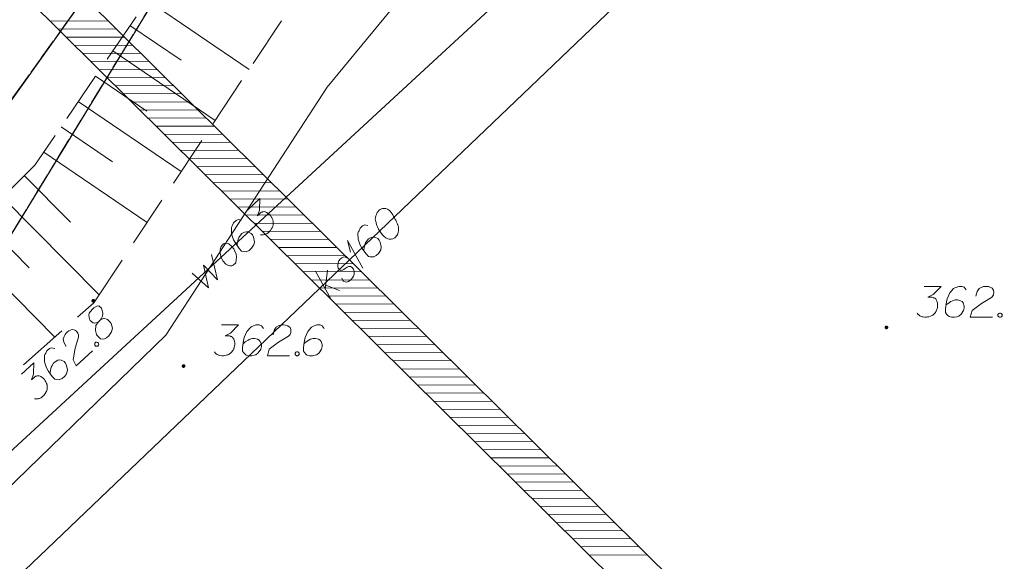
# Model space of a CAD drawing. Header units: metres. Extents: x 5555129 to 5556676, y 5635595 to 5636517.
# Tile 137 of 255: x 5555459 to 5555483, y 5636426 to 5636439. Entities that reach past the tile are written whole.
import ezdxf

# ---------------------------------------------------------------- set-up
doc = ezdxf.new("R2010")
doc.units = ezdxf.units.M
doc.header["$MEASUREMENT"] = 0
doc.linetypes.add('PRZER1-1', pattern=[2, 1, -1])
doc.linetypes.add('PRZER2_5-1', pattern=[3.5, 2.5, -1])
doc.layers.add('#zakres', color=7, linetype='Continuous', lineweight=18)
doc.layers.add('#zmodyfikowane', color=7, linetype='Continuous', lineweight=18)
for name, color, linetype, lineweight, true_color in [('GESDZI', 7, 'Continuous', 18, 0x0a0909), ('GESUZY', 7, 'PRZER1-1', 18, 0x008000), ('GSPWPN', 7, 'Continuous', 18, 0x0a0909), ('GSPWPN_O', 7, 'Continuous', 18, 0x0a0909), ('GSSZSN', 7, 'PRZER2_5-1', 18, 0x0a0909), ('GULENN', 1, 'Continuous', 18, 0xff0000), ('GULKSP', 7, 'Continuous', 18, 0x803300), ('GULKSP_O', 7, 'Continuous', 18, 0x803300), ('GULWOP_O', 5, 'Continuous', 18, 0x0000ff), ('GUPEPI', 1, 'Continuous', 18, 0xff0000)]:
    doc.layers.add(name, color=color, linetype=linetype, lineweight=lineweight, true_color=true_color)

# ---------------------------------------------------------------- blocks, each defined once
blk = doc.blocks.new('POINT')
blk.add_hatch(color=0).paths.add_polyline_path([(-0.000884, -0.0025), (-0.0025, -0.000884), (-0.0025, 0.000884), (0.000884, 0.0025), (0.0025, 0.000884), (0.0025, -0.000884), (0.000884, -0.0025)])
blk = doc.blocks.new('KOLO_2')
blk.add_hatch(color=0).paths.add_polyline_path([(0, -0.5), (-0.12941, -0.482963), (-0.25, -0.433013), (-0.353553, -0.353553), (-0.433013, -0.25), (-0.482963, -0.12941), (-0.5, 0), (-0.482963, 0.12941), (-0.433013, 0.25), (-0.353553, 0.353553), (-0.25, 0.433013), (-0.12941, 0.482963), (0, 0.5), (0.12941, 0.482963), (0.25, 0.433013), (0.353553, 0.353553), (0.433013, 0.25), (0.482963, 0.12941), (0.5, 0), (0.482963, -0.12941), (0.433013, -0.25), (0.353553, -0.353553), (0.25, -0.433013), (0.12941, -0.482963)])
blk = doc.blocks.new('*U192')
at = {"layer": 'GULKSP_O', "color": 36, "linetype": 'ByBlock', "lineweight": 18, "true_color": 0x803300}
for p, q in [((5555466.894, 5636432.543), (5555466.522, 5636433.224)), ((5555466.762, 5636432.784), (5555466.814, 5636433.243)), ((5555466.773, 5636432.876), (5555467.108, 5636432.747))]:
    blk.add_line(p, q, dxfattribs=at)
blk = doc.blocks.new('*U193')
at = {"layer": 'GULKSP_O', "color": 36, "linetype": 'ByBlock', "lineweight": 18, "true_color": 0x803300}
for q in [(5555467.676, 5636433.29), (5555467.372, 5636433.685)]:
    blk.add_line((5555467.303, 5636433.971), q, dxfattribs=at)

msp = doc.modelspace()

# ---------------------------------------------------------------- linework, layer by layer
at = {"layer": '#zakres', "color": 134, "linetype": 'Continuous', "lineweight": 18}
for p, q in [((5555453.852, 5636446.855), (5555484.202, 5636416.82)), ((5555453.148, 5636446.145), (5555483.498, 5636416.11)), ((5555460.064, 5636439.308), (5555461.464, 5636439.315)), ((5555460.263, 5636439.111), (5555461.663, 5636439.118)), ((5555460.462, 5636438.914), (5555461.862, 5636438.921)), ((5555460.661, 5636438.717), (5555462.061, 5636438.724)), ((5555460.86, 5636438.52), (5555462.26, 5636438.527)), ((5555461.059, 5636438.323), (5555462.459, 5636438.33)), ((5555461.258, 5636438.126), (5555462.658, 5636438.133)), ((5555461.457, 5636437.929), (5555462.857, 5636437.936)), ((5555461.656, 5636437.732), (5555463.056, 5636437.739)), ((5555461.855, 5636437.535), (5555463.255, 5636437.542)), ((5555462.054, 5636437.338), (5555463.454, 5636437.345)), ((5555462.253, 5636437.141), (5555463.653, 5636437.148)), ((5555462.452, 5636436.944), (5555463.852, 5636436.951)), ((5555462.652, 5636436.747), (5555464.051, 5636436.754)), ((5555462.851, 5636436.55), (5555464.251, 5636436.557)), ((5555463.05, 5636436.353), (5555464.45, 5636436.36)), ((5555463.249, 5636436.156), (5555464.649, 5636436.164)), ((5555463.448, 5636435.959), (5555464.848, 5636435.967)), ((5555463.647, 5636435.762), (5555465.047, 5636435.77)), ((5555463.846, 5636435.565), (5555465.246, 5636435.573)), ((5555464.045, 5636435.368), (5555465.445, 5636435.376)), ((5555464.244, 5636435.171), (5555465.644, 5636435.179)), ((5555464.443, 5636434.975), (5555465.843, 5636434.982)), ((5555464.642, 5636434.778), (5555466.042, 5636434.785)), ((5555464.841, 5636434.581), (5555466.241, 5636434.588)), ((5555465.04, 5636434.384), (5555466.44, 5636434.391)), ((5555465.239, 5636434.187), (5555466.639, 5636434.194)), ((5555465.438, 5636433.99), (5555466.838, 5636433.997)), ((5555465.637, 5636433.793), (5555467.037, 5636433.8)), ((5555465.836, 5636433.596), (5555467.236, 5636433.603)), ((5555466.035, 5636433.399), (5555467.435, 5636433.406)), ((5555466.234, 5636433.202), (5555467.634, 5636433.209)), ((5555466.433, 5636433.005), (5555467.833, 5636433.012)), ((5555466.632, 5636432.808), (5555468.032, 5636432.815)), ((5555466.831, 5636432.611), (5555468.231, 5636432.618)), ((5555467.03, 5636432.414), (5555468.43, 5636432.421)), ((5555467.229, 5636432.217), (5555468.629, 5636432.224)), ((5555467.428, 5636432.02), (5555468.828, 5636432.028)), ((5555467.627, 5636431.823), (5555469.027, 5636431.831)), ((5555467.826, 5636431.626), (5555469.226, 5636431.634)), ((5555468.025, 5636431.429), (5555469.425, 5636431.437)), ((5555468.224, 5636431.232), (5555469.624, 5636431.24)), ((5555468.423, 5636431.035), (5555469.823, 5636431.043)), ((5555468.622, 5636430.838), (5555470.022, 5636430.846)), ((5555468.821, 5636430.642), (5555470.221, 5636430.649)), ((5555469.02, 5636430.445), (5555470.42, 5636430.452)), ((5555469.219, 5636430.248), (5555470.619, 5636430.255)), ((5555469.418, 5636430.051), (5555470.818, 5636430.058)), ((5555469.617, 5636429.854), (5555471.017, 5636429.861)), ((5555469.816, 5636429.657), (5555471.216, 5636429.664)), ((5555470.015, 5636429.46), (5555471.415, 5636429.467)), ((5555470.214, 5636429.263), (5555471.614, 5636429.27)), ((5555470.413, 5636429.066), (5555471.813, 5636429.073)), ((5555470.612, 5636428.869), (5555472.012, 5636428.876)), ((5555470.811, 5636428.672), (5555472.211, 5636428.679)), ((5555471.01, 5636428.475), (5555472.41, 5636428.482)), ((5555471.209, 5636428.278), (5555472.609, 5636428.285)), ((5555471.408, 5636428.081), (5555472.808, 5636428.088)), ((5555471.607, 5636427.884), (5555473.007, 5636427.891)), ((5555471.806, 5636427.687), (5555473.206, 5636427.695)), ((5555472.005, 5636427.49), (5555473.405, 5636427.498)), ((5555472.204, 5636427.293), (5555473.604, 5636427.301)), ((5555472.403, 5636427.096), (5555473.803, 5636427.104)), ((5555472.603, 5636426.899), (5555474.002, 5636426.907)), ((5555472.802, 5636426.702), (5555474.202, 5636426.71)), ((5555473.001, 5636426.505), (5555474.401, 5636426.513)), ((5555473.2, 5636426.309), (5555474.6, 5636426.316))]:
    msp.add_line(p, q, dxfattribs=at)
at = {"layer": '#zmodyfikowane', "color": 5, "linetype": 'Continuous', "lineweight": 18, "true_color": 0x0000ff, "flags": 128}
msp.add_lwpolyline([(5555490.58, 5636442.88), (5555480.97, 5636449.01), (5555451.045, 5636421.409)], dxfattribs=at)
at = {"layer": 'GESDZI', "color": 96, "linetype": 'Continuous', "lineweight": 18, "flags": 128}
for points in [[(5555498.831, 5636497.826), (5555497.916, 5636495.121), (5555494.886, 5636489.995), (5555492.02, 5636486.875), (5555487.899, 5636483.58), (5555479.095, 5636477.123), (5555476.226, 5636474.148), (5555473.057, 5636465.855), (5555470.67, 5636460.65), (5555463.042, 5636442.883), (5555458.424, 5636436.43), (5555450.581, 5636426.255), (5555436.482, 5636415.046), (5555422.948, 5636405.301), (5555415.395, 5636399.944), (5555410.221, 5636395.159), (5555404.633, 5636386.632), (5555399.591, 5636376.915), (5555395.485, 5636361.975)], [(5555395.485, 5636361.975), (5555399.591, 5636376.915), (5555404.633, 5636386.632), (5555410.221, 5636395.159), (5555415.395, 5636399.944), (5555422.948, 5636405.301), (5555436.482, 5636415.046), (5555450.581, 5636426.255), (5555458.424, 5636436.43), (5555463.042, 5636442.883), (5555470.67, 5636460.65), (5555472.46, 5636456.89), (5555469.38, 5636450.93), (5555457.42, 5636431.35), (5555451.21, 5636424.13), (5555441.83, 5636417.85), (5555424.78, 5636404.45), (5555410.8, 5636392.86), (5555407.98, 5636388.69), (5555401.58, 5636375.21), (5555399.135, 5636366.433)], [(5555399.135, 5636366.433), (5555401.58, 5636375.21), (5555407.98, 5636388.69), (5555410.8, 5636392.86), (5555424.78, 5636404.45), (5555441.83, 5636417.85), (5555451.21, 5636424.13), (5555457.42, 5636431.35), (5555469.38, 5636450.93), (5555472.46, 5636456.89), (5555487.39, 5636447.84), (5555495.36, 5636441.79), (5555512.96, 5636426.69), (5555500.39, 5636427.61), (5555493.74, 5636426.2), (5555492.33, 5636424.58), (5555491.43, 5636422.53), (5555488.92, 5636412.93), (5555484.75, 5636396.97), (5555483.807, 5636393.359)]]:
    msp.add_lwpolyline(points, dxfattribs=at)
at = {"layer": 'GESUZY', "color": 96, "linetype": 'PRZER1-1', "lineweight": 18, "ltscale": 0.5, "true_color": 0x008000}
for points in [[(5555498.831, 5636497.826), (5555497.916, 5636495.121), (5555494.886, 5636489.995), (5555492.02, 5636486.875), (5555487.899, 5636483.58), (5555479.095, 5636477.123), (5555476.226, 5636474.148), (5555473.057, 5636465.855), (5555470.67, 5636460.65), (5555463.042, 5636442.883), (5555458.424, 5636436.43), (5555450.581, 5636426.255), (5555436.482, 5636415.046), (5555422.948, 5636405.301), (5555415.395, 5636399.944), (5555410.221, 5636395.159), (5555404.633, 5636386.632), (5555399.591, 5636376.915), (5555395.485, 5636361.975)], [(5555395.485, 5636361.975), (5555399.591, 5636376.915), (5555404.633, 5636386.632), (5555410.221, 5636395.159), (5555415.395, 5636399.944), (5555422.948, 5636405.301), (5555436.482, 5636415.046), (5555450.581, 5636426.255), (5555458.424, 5636436.43), (5555463.042, 5636442.883), (5555470.67, 5636460.65), (5555472.46, 5636456.89), (5555469.38, 5636450.93), (5555457.42, 5636431.35), (5555451.21, 5636424.13), (5555441.83, 5636417.85), (5555424.78, 5636404.45), (5555410.8, 5636392.86), (5555407.98, 5636388.69), (5555401.58, 5636375.21), (5555399.135, 5636366.433)], [(5555399.135, 5636366.433), (5555401.58, 5636375.21), (5555407.98, 5636388.69), (5555410.8, 5636392.86), (5555424.78, 5636404.45), (5555441.83, 5636417.85), (5555451.21, 5636424.13), (5555457.42, 5636431.35), (5555469.38, 5636450.93), (5555472.46, 5636456.89), (5555487.39, 5636447.84), (5555495.36, 5636441.79), (5555512.96, 5636426.69), (5555500.39, 5636427.61), (5555493.74, 5636426.2), (5555492.33, 5636424.58), (5555491.43, 5636422.53)]]:
    msp.add_lwpolyline(points, dxfattribs=at)
at = {"layer": 'GSPWPN_O', "color": 7, "linetype": 'Continuous', "lineweight": 18, "flags": 128}
for points in [[(5555481.351, 5636432.85), (5555481.765, 5636432.85), (5555481.57, 5636432.649), (5555481.44, 5636432.584), (5555481.546, 5636432.584), (5555481.57, 5636432.578), (5555481.582, 5636432.572), (5555481.593, 5636432.567), (5555481.605, 5636432.561), (5555481.629, 5636432.543), (5555481.641, 5636432.525), (5555481.652, 5636432.508), (5555481.658, 5636432.49), (5555481.67, 5636432.448), (5555481.676, 5636432.413), (5555481.676, 5636432.395), (5555481.676, 5636432.372), (5555481.67, 5636432.336), (5555481.664, 5636432.313), (5555481.658, 5636432.289), (5555481.652, 5636432.271), (5555481.647, 5636432.259), (5555481.641, 5636432.248), (5555481.635, 5636432.236), (5555481.623, 5636432.218), (5555481.605, 5636432.194), (5555481.588, 5636432.177), (5555481.576, 5636432.165), (5555481.558, 5636432.153), (5555481.54, 5636432.141), (5555481.517, 5636432.13), (5555481.505, 5636432.124), (5555481.463, 5636432.112), (5555481.428, 5636432.106), (5555481.404, 5636432.1), (5555481.363, 5636432.1), (5555481.316, 5636432.106), (5555481.298, 5636432.112), (5555481.28, 5636432.118), (5555481.263, 5636432.124), (5555481.245, 5636432.135), (5555481.227, 5636432.147), (5555481.198, 5636432.171), (5555481.18, 5636432.194)], [(5555482.373, 5636432.767), (5555482.326, 5636432.832), (5555482.272, 5636432.85), (5555482.19, 5636432.85), (5555482.131, 5636432.826), (5555482.095, 5636432.815), (5555482.066, 5636432.797), (5555481.971, 5636432.691), (5555481.906, 5636432.549), (5555481.889, 5636432.472), (5555481.865, 5636432.301), (5555481.865, 5636432.212), (5555481.889, 5636432.177), (5555481.936, 5636432.13), (5555481.954, 5636432.118), (5555482.013, 5636432.1), (5555482.089, 5636432.1), (5555482.148, 5636432.112), (5555482.19, 5636432.124), (5555482.249, 5636432.171), (5555482.308, 5636432.265), (5555482.326, 5636432.324), (5555482.326, 5636432.372), (5555482.296, 5636432.448), (5555482.272, 5636432.478), (5555482.231, 5636432.502), (5555482.16, 5636432.519), (5555482.107, 5636432.519), (5555482.042, 5636432.502), (5555482.001, 5636432.484), (5555481.93, 5636432.437), (5555481.895, 5636432.407), (5555481.877, 5636432.389)], [(5555482.609, 5636432.614), (5555482.639, 5636432.726), (5555482.686, 5636432.797), (5555482.739, 5636432.826), (5555482.792, 5636432.844), (5555482.833, 5636432.85), (5555482.863, 5636432.85), (5555482.916, 5636432.844), (5555482.952, 5636432.832), (5555482.969, 5636432.826), (5555483.005, 5636432.809), (5555483.022, 5636432.785), (5555483.034, 5636432.761), (5555483.04, 5636432.744), (5555483.046, 5636432.72), (5555483.046, 5636432.691), (5555483.04, 5636432.661), (5555483.034, 5636432.643), (5555483.022, 5636432.62), (5555483.005, 5636432.596), (5555482.987, 5636432.578), (5555482.745, 5636432.431), (5555482.515, 5636432.259), (5555482.473, 5636432.1), (5555483.011, 5636432.1)], [(5555461.226, 5636431.98), (5555461.287, 5636432.036), (5555461.3, 5636432.056), (5555461.333, 5636432.126), (5555461.34, 5636432.197), (5555461.308, 5636432.319), (5555461.247, 5636432.376), (5555461.197, 5636432.37), (5555461.124, 5636432.327), (5555461.081, 5636432.288), (5555461.01, 5636432.199), (5555461.004, 5636432.153), (5555461.02, 5636432.048), (5555461.035, 5636432.022), (5555461.104, 5636431.965), (5555461.145, 5636431.954), (5555461.226, 5636431.98), (5555461.172, 5636431.899), (5555461.167, 5636431.774), (5555461.192, 5636431.677), (5555461.207, 5636431.651), (5555461.287, 5636431.572), (5555461.366, 5636431.564), (5555461.435, 5636431.595), (5555461.487, 5636431.643), (5555461.55, 5636431.74), (5555461.575, 5636431.835), (5555461.542, 5636431.95), (5555461.523, 5636431.98), (5555461.454, 5636432.045), (5555461.364, 5636432.074), (5555461.287, 5636432.036)], [(5555483.182, 5636432.2), (5555483.211, 5636432.2), (5555483.229, 5636432.189), (5555483.247, 5636432.165), (5555483.247, 5636432.135), (5555483.229, 5636432.112), (5555483.211, 5636432.1), (5555483.182, 5636432.1), (5555483.164, 5636432.112), (5555483.146, 5636432.135), (5555483.146, 5636432.165), (5555483.164, 5636432.189), (5555483.182, 5636432.2)], [(5555460.447, 5636431.388), (5555460.393, 5636431.49), (5555460.38, 5636431.574), (5555460.4, 5636431.632), (5555460.427, 5636431.681), (5555460.453, 5636431.713), (5555460.475, 5636431.733), (5555460.518, 5636431.765), (5555460.553, 5636431.78), (5555460.57, 5636431.788), (5555460.608, 5636431.798), (5555460.637, 5636431.793), (5555460.661, 5636431.784), (5555460.678, 5636431.774), (5555460.698, 5636431.761), (5555460.718, 5636431.739), (5555460.733, 5636431.713), (5555460.741, 5636431.696), (5555460.748, 5636431.671), (5555460.751, 5636431.642), (5555460.75, 5636431.617), (5555460.671, 5636431.344), (5555460.617, 5636431.062), (5555460.694, 5636430.917), (5555461.091, 5636431.28)], [(5555464.231, 5636431.91), (5555464.645, 5636431.91), (5555464.45, 5636431.709), (5555464.32, 5636431.644), (5555464.426, 5636431.644), (5555464.45, 5636431.638), (5555464.462, 5636431.632), (5555464.473, 5636431.627), (5555464.485, 5636431.621), (5555464.509, 5636431.603), (5555464.521, 5636431.585), (5555464.532, 5636431.568), (5555464.538, 5636431.55), (5555464.55, 5636431.508), (5555464.556, 5636431.473), (5555464.556, 5636431.455), (5555464.556, 5636431.432), (5555464.55, 5636431.396), (5555464.544, 5636431.373), (5555464.538, 5636431.349), (5555464.532, 5636431.331), (5555464.527, 5636431.319), (5555464.521, 5636431.308), (5555464.515, 5636431.296), (5555464.503, 5636431.278), (5555464.485, 5636431.254), (5555464.468, 5636431.237), (5555464.456, 5636431.225), (5555464.438, 5636431.213), (5555464.42, 5636431.201), (5555464.397, 5636431.19), (5555464.385, 5636431.184), (5555464.343, 5636431.172), (5555464.308, 5636431.166), (5555464.284, 5636431.16), (5555464.243, 5636431.16), (5555464.196, 5636431.166), (5555464.178, 5636431.172), (5555464.16, 5636431.178), (5555464.143, 5636431.184), (5555464.125, 5636431.195), (5555464.107, 5636431.207), (5555464.078, 5636431.231), (5555464.06, 5636431.254)], [(5555465.253, 5636431.827), (5555465.206, 5636431.892), (5555465.152, 5636431.91), (5555465.07, 5636431.91), (5555465.011, 5636431.886), (5555464.975, 5636431.875), (5555464.946, 5636431.857), (5555464.851, 5636431.751), (5555464.786, 5636431.609), (5555464.769, 5636431.532), (5555464.745, 5636431.361), (5555464.745, 5636431.272), (5555464.769, 5636431.237), (5555464.816, 5636431.19), (5555464.834, 5636431.178), (5555464.893, 5636431.16), (5555464.969, 5636431.16), (5555465.028, 5636431.172), (5555465.07, 5636431.184), (5555465.129, 5636431.231), (5555465.188, 5636431.325), (5555465.206, 5636431.384), (5555465.206, 5636431.432), (5555465.176, 5636431.508), (5555465.152, 5636431.538), (5555465.111, 5636431.562), (5555465.04, 5636431.579), (5555464.987, 5636431.579), (5555464.922, 5636431.562), (5555464.881, 5636431.544), (5555464.81, 5636431.497), (5555464.775, 5636431.467), (5555464.757, 5636431.449)], [(5555465.489, 5636431.674), (5555465.519, 5636431.786), (5555465.566, 5636431.857), (5555465.619, 5636431.886), (5555465.672, 5636431.904), (5555465.713, 5636431.91), (5555465.743, 5636431.91), (5555465.796, 5636431.904), (5555465.832, 5636431.892), (5555465.849, 5636431.886), (5555465.885, 5636431.869), (5555465.902, 5636431.845), (5555465.914, 5636431.821), (5555465.92, 5636431.804), (5555465.926, 5636431.78), (5555465.926, 5636431.751), (5555465.92, 5636431.721), (5555465.914, 5636431.703), (5555465.902, 5636431.68), (5555465.885, 5636431.656), (5555465.867, 5636431.638), (5555465.625, 5636431.491), (5555465.395, 5636431.319), (5555465.353, 5636431.16), (5555465.891, 5636431.16)], [(5555466.735, 5636431.827), (5555466.688, 5636431.892), (5555466.635, 5636431.91), (5555466.552, 5636431.91), (5555466.493, 5636431.886), (5555466.457, 5636431.875), (5555466.428, 5636431.857), (5555466.333, 5636431.751), (5555466.269, 5636431.609), (5555466.251, 5636431.532), (5555466.227, 5636431.361), (5555466.227, 5636431.272), (5555466.251, 5636431.237), (5555466.298, 5636431.19), (5555466.316, 5636431.178), (5555466.375, 5636431.16), (5555466.452, 5636431.16), (5555466.511, 5636431.172), (5555466.552, 5636431.184), (5555466.611, 5636431.231), (5555466.67, 5636431.325), (5555466.688, 5636431.384), (5555466.688, 5636431.432), (5555466.658, 5636431.508), (5555466.635, 5636431.538), (5555466.593, 5636431.562), (5555466.522, 5636431.579), (5555466.469, 5636431.579), (5555466.404, 5636431.562), (5555466.363, 5636431.544), (5555466.292, 5636431.497), (5555466.257, 5636431.467), (5555466.239, 5636431.449)], [(5555461.149, 5636431.469), (5555461.171, 5636431.489), (5555461.192, 5636431.493), (5555461.221, 5636431.487), (5555461.241, 5636431.465), (5555461.244, 5636431.436), (5555461.239, 5636431.415), (5555461.217, 5636431.395), (5555461.196, 5636431.392), (5555461.167, 5636431.398), (5555461.147, 5636431.419), (5555461.144, 5636431.449), (5555461.149, 5636431.469)], [(5555460.17, 5636431.341), (5555460.091, 5636431.357), (5555460.04, 5636431.334), (5555459.979, 5636431.279), (5555459.951, 5636431.221), (5555459.933, 5636431.189), (5555459.923, 5636431.156), (5555459.925, 5636431.013), (5555459.973, 5636430.865), (5555460.012, 5636430.797), (5555460.11, 5636430.654), (5555460.17, 5636430.589), (5555460.211, 5636430.579), (5555460.278, 5636430.576), (5555460.299, 5636430.579), (5555460.355, 5636430.606), (5555460.411, 5636430.658), (5555460.447, 5636430.706), (5555460.469, 5636430.743), (5555460.481, 5636430.818), (5555460.461, 5636430.927), (5555460.434, 5636430.983), (5555460.402, 5636431.018), (5555460.328, 5636431.054), (5555460.291, 5636431.06), (5555460.245, 5636431.05), (5555460.18, 5636431.015), (5555460.141, 5636430.979), (5555460.105, 5636430.922), (5555460.087, 5636430.881), (5555460.066, 5636430.798), (5555460.06, 5636430.753), (5555460.059, 5636430.728)], [(5555466.062, 5636431.26), (5555466.091, 5636431.26), (5555466.109, 5636431.249), (5555466.127, 5636431.225), (5555466.127, 5636431.195), (5555466.109, 5636431.172), (5555466.091, 5636431.16), (5555466.062, 5636431.16), (5555466.044, 5636431.172), (5555466.026, 5636431.195), (5555466.026, 5636431.225), (5555466.044, 5636431.249), (5555466.062, 5636431.26)], [(5555459.36, 5636430.712), (5555459.665, 5636430.992), (5555459.657, 5636430.712), (5555459.605, 5636430.576), (5555459.683, 5636430.648), (5555459.705, 5636430.66), (5555459.718, 5636430.663), (5555459.73, 5636430.667), (5555459.743, 5636430.67), (5555459.772, 5636430.673), (5555459.793, 5636430.668), (5555459.814, 5636430.663), (5555459.83, 5636430.654), (5555459.867, 5636430.632), (5555459.895, 5636430.609), (5555459.907, 5636430.596), (5555459.923, 5636430.579), (5555459.942, 5636430.549), (5555459.954, 5636430.527), (5555459.966, 5636430.506), (5555459.973, 5636430.489), (5555459.977, 5636430.476), (5555459.98, 5636430.464), (5555459.984, 5636430.451), (5555459.987, 5636430.43), (5555459.99, 5636430.4), (5555459.989, 5636430.375), (5555459.988, 5636430.359), (5555459.983, 5636430.338), (5555459.978, 5636430.317), (5555459.969, 5636430.293), (5555459.964, 5636430.28), (5555459.942, 5636430.244), (5555459.919, 5636430.215), (5555459.906, 5636430.195), (5555459.876, 5636430.167), (5555459.837, 5636430.14), (5555459.82, 5636430.132), (5555459.803, 5636430.124), (5555459.786, 5636430.117), (5555459.764, 5636430.114), (5555459.743, 5636430.11), (5555459.706, 5636430.108), (5555459.677, 5636430.113)]]:
    msp.add_lwpolyline(points, dxfattribs=at)
at = {"layer": 'GSSZSN', "color": 7, "linetype": 'PRZER2_5-1', "lineweight": 18, "ltscale": 0.5}
for points in [[(5555464.12, 5636442.31), (5555459.69, 5636435.8), (5555450.23, 5636426.45), (5555446.49, 5636423.4), (5555438.7, 5636416.34), (5555427.2, 5636406.97), (5555421.23, 5636400.56), (5555412.4, 5636395.92), (5555407.05, 5636386.48), (5555401.21, 5636374.74), (5555399.35, 5636369.92), (5555399.194, 5636366.505)], [(5555447.578, 5636419.947), (5555452.85, 5636425.15), (5555461.12, 5636432.45), (5555466.43, 5636440.42)]]:
    msp.add_lwpolyline(points, dxfattribs=at)
at = {"layer": 'GSSZSN', "color": 7, "linetype": 'Continuous', "lineweight": 18, "flags": 128}
for points in [[(5555462.424, 5636439.817), (5555464.904, 5636438.129)], [(5555462.004, 5636439.2), (5555463.247, 5636438.354)], [(5555461.584, 5636438.584), (5555464.077, 5636436.888)], [(5555461.165, 5636437.967), (5555462.414, 5636437.117)], [(5555460.745, 5636437.35), (5555463.249, 5636435.646)], [(5555460.325, 5636436.734), (5555461.581, 5636435.88)], [(5555459.906, 5636436.117), (5555462.422, 5636434.405)], [(5555459.432, 5636435.545), (5555460.552, 5636434.412)], [(5555458.902, 5636435.021), (5555461.25, 5636432.645)], [(5555458.371, 5636434.497), (5555459.552, 5636433.302)], [(5555457.841, 5636433.972), (5555460.172, 5636431.613)]]:
    msp.add_lwpolyline(points, dxfattribs=at)
at = {"layer": 'GULENN', "color": 1, "linetype": 'Continuous', "lineweight": 18, "true_color": 0xff0000, "flags": 128}
msp.add_lwpolyline([(5555453.145, 5636422.208), (5555458.1, 5636427.04), (5555462.88, 5636431.66), (5555466.81, 5636437.7), (5555474.48, 5636447), (5555476.33, 5636449.31), (5555477.4, 5636449.78), (5555479.13, 5636449.45), (5555482.43, 5636446.6), (5555488.29, 5636440.79), (5555497.88, 5636432.94), (5555499.03, 5636432.8), (5555501.29, 5636433.6), (5555503.6, 5636433.24), (5555509.57, 5636428.99), (5555511.04, 5636427.42)], dxfattribs=at)
at = {"layer": 'GULKSP', "color": 36, "linetype": 'Continuous', "lineweight": 18, "true_color": 0x803300, "flags": 128}
msp.add_lwpolyline([(5555496.79, 5636447), (5555489.28, 5636438.73), (5555479.68, 5636445.28), (5555454.469, 5636421.194)], dxfattribs=at)
at = {"layer": 'GULKSP_O', "color": 36, "linetype": 'Continuous', "lineweight": 18, "true_color": 0x803300, "flags": 128}
for points in [[(5555468.071, 5636434.705), (5555468.063, 5636434.697), (5555468.041, 5636434.668), (5555468.028, 5636434.647), (5555468.02, 5636434.631), (5555468.006, 5636434.602), (5555467.993, 5636434.565), (5555467.984, 5636434.531), (5555467.979, 5636434.494), (5555467.982, 5636434.465), (5555467.99, 5636434.431), (5555467.998, 5636434.397), (5555468.009, 5636434.36), (5555468.017, 5636434.334), (5555468.033, 5636434.301), (5555468.061, 5636434.246), (5555468.109, 5636434.169), (5555468.15, 5636434.11), (5555468.195, 5636434.063), (5555468.232, 5636434.033), (5555468.285, 5636434.011), (5555468.319, 5636434.002), (5555468.364, 5636433.996), (5555468.406, 5636434.004), (5555468.423, 5636434.012), (5555468.453, 5636434.032), (5555468.474, 5636434.052), (5555468.504, 5636434.089), (5555468.526, 5636434.126), (5555468.535, 5636434.16), (5555468.545, 5636434.21), (5555468.545, 5636434.235), (5555468.546, 5636434.268), (5555468.542, 5636434.297), (5555468.539, 5636434.318), (5555468.527, 5636434.348), (5555468.523, 5636434.36), (5555468.511, 5636434.39), (5555468.495, 5636434.424), (5555468.479, 5636434.458), (5555468.467, 5636434.479), (5555468.459, 5636434.496), (5555468.447, 5636434.517), (5555468.419, 5636434.563), (5555468.403, 5636434.589), (5555468.387, 5636434.614), (5555468.363, 5636434.648), (5555468.33, 5636434.691), (5555468.318, 5636434.703), (5555468.297, 5636434.716), (5555468.277, 5636434.729), (5555468.239, 5636434.743), (5555468.21, 5636434.748), (5555468.185, 5636434.748), (5555468.156, 5636434.745), (5555468.131, 5636434.737), (5555468.114, 5636434.729), (5555468.097, 5636434.721), (5555468.071, 5636434.705)], [(5555467.8, 5636434.331), (5555467.721, 5636434.345), (5555467.67, 5636434.321), (5555467.61, 5636434.264), (5555467.584, 5636434.206), (5555467.566, 5636434.173), (5555467.557, 5636434.14), (5555467.562, 5636433.998), (5555467.613, 5636433.851), (5555467.654, 5636433.783), (5555467.755, 5636433.643), (5555467.816, 5636433.579), (5555467.858, 5636433.57), (5555467.924, 5636433.568), (5555467.945, 5636433.572), (5555468, 5636433.6), (5555468.056, 5636433.653), (5555468.09, 5636433.702), (5555468.112, 5636433.739), (5555468.122, 5636433.814), (5555468.1, 5636433.923), (5555468.072, 5636433.978), (5555468.039, 5636434.012), (5555467.965, 5636434.047), (5555467.927, 5636434.052), (5555467.881, 5636434.041), (5555467.817, 5636434.005), (5555467.779, 5636433.968), (5555467.744, 5636433.91), (5555467.727, 5636433.869), (5555467.708, 5636433.786), (5555467.703, 5636433.74), (5555467.702, 5636433.715)], [(5555467.289, 5636433.549), (5555467.248, 5636433.567), (5555467.197, 5636433.56), (5555467.164, 5636433.544), (5555467.121, 5636433.511), (5555467.091, 5636433.474), (5555467.064, 5636433.4), (5555467.063, 5636433.333), (5555467.079, 5636433.291), (5555467.107, 5636433.253), (5555467.136, 5636433.239), (5555467.165, 5636433.243), (5555467.178, 5636433.247), (5555467.212, 5636433.263), (5555467.246, 5636433.287), (5555467.296, 5636433.319), (5555467.33, 5636433.335), (5555467.376, 5636433.33), (5555467.413, 5636433.308), (5555467.446, 5636433.266), (5555467.461, 5636433.215), (5555467.464, 5636433.144), (5555467.45, 5636433.099), (5555467.424, 5636433.057), (5555467.385, 5636433.012), (5555467.33, 5636432.968), (5555467.28, 5636432.952), (5555467.242, 5636432.957), (5555467.205, 5636432.979), (5555467.177, 5636433.009), (5555467.165, 5636433.047)]]:
    msp.add_lwpolyline(points, dxfattribs=at)
at = {"layer": 'GULWOP_O', "color": 5, "linetype": 'Continuous', "lineweight": 18, "flags": 128}
for points in [[(5555464.863, 5636434.705), (5555465.166, 5636434.986), (5555465.16, 5636434.706), (5555465.108, 5636434.57), (5555465.186, 5636434.643), (5555465.208, 5636434.654), (5555465.22, 5636434.658), (5555465.233, 5636434.662), (5555465.246, 5636434.665), (5555465.275, 5636434.669), (5555465.296, 5636434.664), (5555465.317, 5636434.659), (5555465.333, 5636434.65), (5555465.37, 5636434.627), (5555465.398, 5636434.605), (5555465.41, 5636434.592), (5555465.426, 5636434.575), (5555465.446, 5636434.545), (5555465.458, 5636434.524), (5555465.469, 5636434.502), (5555465.477, 5636434.485), (5555465.481, 5636434.473), (5555465.484, 5636434.46), (5555465.488, 5636434.447), (5555465.491, 5636434.426), (5555465.494, 5636434.397), (5555465.494, 5636434.372), (5555465.493, 5636434.355), (5555465.488, 5636434.334), (5555465.483, 5636434.314), (5555465.474, 5636434.289), (5555465.469, 5636434.277), (5555465.447, 5636434.24), (5555465.425, 5636434.211), (5555465.411, 5636434.191), (5555465.381, 5636434.163), (5555465.342, 5636434.135), (5555465.325, 5636434.127), (5555465.308, 5636434.12), (5555465.291, 5636434.112), (5555465.27, 5636434.109), (5555465.249, 5636434.105), (5555465.211, 5636434.103), (5555465.182, 5636434.108)], [(5555464.72, 5636434.46), (5555464.641, 5636434.476), (5555464.59, 5636434.453), (5555464.529, 5636434.397), (5555464.502, 5636434.339), (5555464.484, 5636434.307), (5555464.474, 5636434.273), (5555464.477, 5636434.131), (5555464.526, 5636433.983), (5555464.565, 5636433.915), (5555464.664, 5636433.773), (5555464.724, 5636433.708), (5555464.765, 5636433.698), (5555464.832, 5636433.695), (5555464.853, 5636433.699), (5555464.909, 5636433.726), (5555464.965, 5636433.778), (5555465, 5636433.827), (5555465.023, 5636433.864), (5555465.034, 5636433.938), (5555465.013, 5636434.048), (5555464.986, 5636434.103), (5555464.954, 5636434.138), (5555464.88, 5636434.174), (5555464.843, 5636434.18), (5555464.796, 5636434.169), (5555464.732, 5636434.134), (5555464.693, 5636434.098), (5555464.657, 5636434.041), (5555464.639, 5636434), (5555464.619, 5636433.917), (5555464.613, 5636433.871), (5555464.612, 5636433.846)], [(5555464.249, 5636433.856), (5555464.28, 5636433.884), (5555464.33, 5636433.899), (5555464.409, 5636433.883), (5555464.433, 5636433.865), (5555464.458, 5636433.848), (5555464.474, 5636433.831), (5555464.534, 5636433.765), (5555464.561, 5636433.71), (5555464.588, 5636433.638), (5555464.602, 5636433.571), (5555464.594, 5636433.492), (5555464.583, 5636433.425), (5555464.518, 5636433.365), (5555464.484, 5636433.35), (5555464.438, 5636433.347), (5555464.405, 5636433.357), (5555464.34, 5636433.393), (5555464.268, 5636433.471), (5555464.252, 5636433.505), (5555464.217, 5636433.577), (5555464.207, 5636433.624), (5555464.199, 5636433.649), (5555464.199, 5636433.737), (5555464.218, 5636433.803), (5555464.249, 5636433.856)], [(5555463.521, 5636433.174), (5555463.92, 5636432.811), (5555463.795, 5636433.364), (5555464.133, 5636433.008), (5555463.989, 5636433.624)]]:
    msp.add_lwpolyline(points, dxfattribs=at)

# ---------------------------------------------------------------- block references
at = {"layer": 'GSPWPN', "color": 7, "lineweight": 18, "xscale": 0.09, "yscale": 0.09, "zscale": 0.09, "rotation": 90}
for p in [(5555461.11, 5636432.5), (5555480.43, 5636431.85), (5555463.31, 5636430.91)]:
    msp.add_blockref('KOLO_2', p, dxfattribs=at)
at = {"layer": 'GULKSP_O', "color": 36, "linetype": 'Continuous', "lineweight": 18, "true_color": 0x803300}
for name in ['*U193', '*U192']:
    msp.add_blockref(name, (0, 0), dxfattribs=at)
at = {"layer": 'GUPEPI', "color": 1, "lineweight": 18, "true_color": 0xff0000, "rotation": 90}
for p in [(5555466.81, 5636437.7), (5555462.88, 5636431.66)]:
    msp.add_blockref('POINT', p, dxfattribs=at)

doc.saveas('drawing.dxf')
